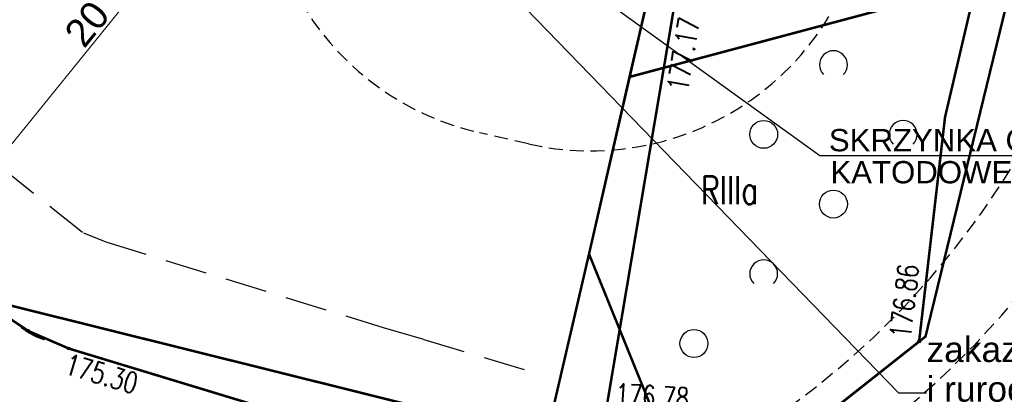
# Model space of a CAD drawing. Header units: metres. Extents: x 964 to 7125, y -212 to 9570.
# Tile 72 of 185: x 1937 to 1972, y 207 to 221. Entities that reach past the tile are written whole.
import ezdxf
from ezdxf.enums import TextEntityAlignment as Align

# ---------------------------------------------------------------- set-up
doc = ezdxf.new("R2010")
doc.units = ezdxf.units.M
for name, pattern in [('1', [1.5, 1, -0.5]), ('1081', [1.5, 1, -0.5]), ('2217', [2, 1.5, -0.5]), ('2218', [1, 0.5, -0.5]), ('DASH', [0.75, 0.5, -0.25]), ('HIDDEN', [0.375, 0.25, -0.125])]:
    doc.linetypes.add(name, pattern=pattern)
for name, color, linetype, lineweight in [('_IE', 240, 'Continuous', 9), ('AGP1_WYMIARY', 7, 'Continuous', 15), ('PODKŁAD MAPA', 7, 'Continuous', 9), ('STREFY GAZOCIĄG', 7, 'Continuous', 9)]:
    doc.layers.add(name, color=color, linetype=linetype, lineweight=lineweight)
for name, color, linetype in [('Dzialki', 7, 'Continuous'), ('Kontury', 7, 'Continuous'), ('Numery_konturow', 7, 'Continuous'), ('OT_Rzedna', 7, 'Continuous'), ('OT_ZagospodarowanieTerenu', 7, 'Continuous'), ('P_SUGP_L_0', 7, 'Continuous'), ('SUGP_L_0', 7, 'Continuous'), ('SUGR_T_0', 7, 'Continuous'), ('Uzytki', 7, 'Continuous'), ('zakres_poprawny', 7, 'Continuous'), ('ZP_strefy oddziaływania', 8, 'HIDDEN')]:
    doc.layers.add(name, color=color, linetype=linetype)
doc.styles.add('ARIAL', font='arial.ttf')
doc.styles.add('GENERATED_STYLE_1', font='arialbd.ttf', dxfattribs={"width": 0.999153})
doc.styles.add('GENERATED_STYLE_2', font='arial.ttf')
doc.styles.add('STYL_ARIAL', font='simplex', dxfattribs={"width": 0.75, "oblique": 0.1})
doc.styles.add('x_Śmieszkowo_$0$Arial', font='arial.ttf')
doc.dimstyles.new('GENERATED_STYLE__61', dxfattribs={"dimtxt": 10, "dimasz": 9.5, "dimexe": 0.18, "dimexo": 0, "dimgap": 0.09, "dimtad": 0, "dimdec": 1, "dimzin": 0, "dimdsep": 46, "dimtxsty": 'GENERATED_STYLE_1', "dimblk": 'ARROWHEAD_1', "dimblk1": 'ARROWHEAD_1', "dimblk2": 'ARROWHEAD_1', "dimcen": 0.09, "dimclrd": 256, "dimclre": 256, "dimclrt": 256, "dimazin": 0, "dimtfac": 1, "dimtdec": 4, "dimtmove": 0, "dimatfit": 3, "dimfxl": 1, "dimtolj": 1, "dimtzin": 0, "dimarcsym": 0})

# ---------------------------------------------------------------- blocks, each defined once
blk = doc.blocks.new('ARROWHEAD_1')
at = {"linetype": 'Continuous'}
blk.add_line((0, 0), (-1, 0), dxfattribs=at)
blk.add_circle((0, 0), 0.25, dxfattribs=at)
blk = doc.blocks.new('OTRS')
at = {"color": 0}
blk.add_circle((0, 0), 0.05, dxfattribs=at)
blk = doc.blocks.new('OTZK1')
at = {"color": 0}
blk.add_circle((0.5, 0.5), 0.5, dxfattribs=at)
blk = doc.blocks.new('OTZK2')
at = {"color": 0}
blk.add_arc((0.5, 0.5), 0.5, 315, 225, dxfattribs=at)
blk = doc.blocks.new('RTPW02')
at = {"color": 0}
blk.add_circle((0, 0), 0.05, dxfattribs=at)
blk = doc.blocks.new('MDCP 20240606')
at = {"layer": 'Dzialki', "color": 251, "true_color": 0x636466, "const_width": 0.09}
for points in [[(6592050.89, 5737928.43), (6592053.22, 5737938.58)], [(6592049.35, 5737921.8), (6592050.89, 5737928.43)], [(6592054.7233, 5737918.975), (6592050.89, 5737928.43)], [(6592027.8, 5737927.17), (6592049.35, 5737921.8)]]:
    blk.add_lwpolyline(points, dxfattribs=at)
at = {"layer": 'Kontury', "color": 251, "linetype": '2217', "true_color": 0x636466, "const_width": 0.09}
for points in [[(6592053.22, 5737938.58), (6592052.34, 5737934.78)], [(6592052.34, 5737934.78), (6592066.114, 5737938.4566)], [(6592052.34, 5737934.78), (6592050.89, 5737928.43)], [(6592050.89, 5737928.43), (6592054.7233, 5737918.975)]]:
    blk.add_lwpolyline(points, dxfattribs=at)
at = {"layer": 'OT_ZagospodarowanieTerenu', "color": 251, "linetype": '1081', "true_color": 0x636466, "const_width": 0.09}
blk.add_lwpolyline([(6592073.7, 5737976.5), (6592072.08, 5737981.8), (6592052.48, 5737982.7), (6592038.83, 5737971.26), (6592034.15, 5737950.72), (6592037.44, 5737948.76), (6592037.82, 5737943.52), (6592053.99, 5737937.59), (6592051.48, 5737922.7), (6592058.84, 5737922.22), (6592062.72, 5737925.29), (6592063.65, 5737933.34), (6592066.33, 5737944.78), (6592065.09, 5737951.53), (6592063.33, 5737955.72), (6592065.93, 5737958.41), (6592070.87, 5737958), (6592072.22, 5737963.52), (6592071.8, 5737967.27), (6592073.7, 5737976.5)], dxfattribs=at)
at = {"layer": 'P_SUGP_L_0', "color": 251, "true_color": 0x636466, "const_width": 0.09}
blk.add_lwpolyline([(6592031.3796, 5737925.3715), (6592031.0818, 5737925.4841), (6592030.8003, 5737925.633), (6592030.5397, 5737925.8159)], dxfattribs=at)
at = {"layer": 'SUGP_L_0', "color": 251, "true_color": 0x636466, "const_width": 0.09}
for points in [[(6592030.789, 5737925.672), (6592029.732, 5737926.382)], [(6592032.244, 5737925.04), (6592030.789, 5737925.672)], [(6592042.36, 5737921.966), (6592032.244, 5737925.04)]]:
    blk.add_lwpolyline(points, dxfattribs=at)
at = {"layer": 'Uzytki', "color": 251, "linetype": '2218', "true_color": 0x636466, "const_width": 0.09}
for points in [[(6592052.34, 5737934.78), (6592053.22, 5737938.58)], [(6592050.89, 5737928.43), (6592052.34, 5737934.78)], [(6592054.7233, 5737918.975), (6592050.89, 5737928.43)]]:
    blk.add_lwpolyline(points, dxfattribs=at)
at = {"layer": 'zakres_poprawny', "color": 251, "linetype": '1', "true_color": 0x636466, "const_width": 0.09}
blk.add_lwpolyline([(6592058.8365, 5737922.2224), (6592062.95, 5737925.47), (6592076.74, 5737982.07), (6592077.79, 5737993.35), (6592067.13, 5738000.4), (6592016.74, 5738013.09), (6592007.01, 5738024.5), (6591998.3993, 5738028.4013)], dxfattribs=at)
at = {"layer": 'OT_Rzedna', "color": 251, "true_color": 0x636466}
blk.add_blockref('RTPW02', (6592062.7228, 5737925.2906), dxfattribs=at)
at = {"layer": 'OT_ZagospodarowanieTerenu', "color": 251, "true_color": 0x636466}
for name, p in [('OTZK2', (6592059.15, 5737934.72)), ('OTZK1', (6592056.65, 5737932.22)), ('OTZK2', (6592061.65, 5737932.22)), ('OTZK1', (6592059.15, 5737929.72)), ('OTZK2', (6592056.65, 5737927.22)), ('OTZK1', (6592054.15, 5737924.72))]:
    blk.add_blockref(name, p, dxfattribs=at)
at = {"layer": 'SUGR_T_0', "color": 251, "true_color": 0x636466}
for p in [(6592030.789, 5737925.672), (6592032.244, 5737925.04)]:
    blk.add_blockref('OTRS', p, dxfattribs=at)
at = {"layer": 'Numery_konturow', "color": 251, "true_color": 0x636466, "style": 'STYL_ARIAL', "width": 0.75}
blk.add_text('RIIIa', height=1, dxfattribs=at).set_placement((6592054.8955, 5737931.2181), align=Align.TOP_LEFT)
at = {"layer": 'OT_Rzedna', "color": 251, "true_color": 0x636466, "style": 'STYL_ARIAL', "width": 0.75}
for s, rotation, p in [('177.17', 80.4316, (6592053.6804, 5737934.3516)), ('176.86', 83.41, (6592061.6688, 5737925.4649)), ('176.78', 356.2686, (6592051.8573, 5737923.7903))]:
    blk.add_text(s, height=0.75, rotation=rotation, dxfattribs=at).set_placement(p, align=Align.TOP_LEFT)
at = {"layer": 'SUGR_T_0', "color": 251, "true_color": 0x636466, "style": 'STYL_ARIAL', "width": 0.75}
blk.add_text('175.30', height=0.75, rotation=343.639, dxfattribs=at).set_placement((6592032.1476, 5737924.5043), align=Align.MIDDLE_LEFT)
blk = doc.blocks.new('IE_20251212')
at = {"layer": '_IE', "color": 4, "lineweight": -3}
for p, q in [((42.418, -81.144), (25.388, -68.827)), ((54.819, -81.144), (42.418, -81.144))]:
    blk.add_line(p, q, dxfattribs=at)
at = {"layer": '_IE', "color": 4, "lineweight": -3, "style": 'x_Śmieszkowo_$0$Arial'}
for s, p in [('SKRZYNKA OCHRONY', (42.746, -80.977)), ('KATODOWEJ', (42.802, -82.126))]:
    blk.add_text(s, height=0.8, dxfattribs=at).set_placement(p)

msp = doc.modelspace()

# ---------------------------------------------------------------- linework, layer by layer
at = {"layer": 'AGP1_WYMIARY', "color": 7}
msp.add_line((1933.216, 211.872), (1946.426, 228.196), dxfattribs=at)
at = {"layer": 'STREFY GAZOCIĄG', "color": 30, "linetype": 'DASH', "lineweight": 30, "ltscale": 3, "true_color": 0xf26722}
msp.add_lwpolyline([(1896.389, 246.971), (1897.355, 246.204), (1910.621, 235.811), (1915.129, 232.266), (1920.004, 228.287), (1927.587, 221.99), (1929.215, 220.897), (1939.218, 212.92), (1940.022, 212.6), (1949.961, 209.531), (1951.419, 209.103), (1955.304, 207.94)], dxfattribs=at)
msp.add_lwpolyline([(1896.389, 246.971), (1897.355, 246.204), (1910.621, 235.811), (1915.129, 232.266), (1920.004, 228.287), (1927.587, 221.99), (1929.215, 220.897), (1939.218, 212.92), (1940.022, 212.6), (1949.961, 209.531), (1951.419, 209.103), (1955.304, 207.94)], dxfattribs=at)
at = {"layer": 'ZP_strefy oddziaływania', "ltscale": 2}
for points in [[(1978.757, 222.935), (1979.213, 224.907, 0.414214), (1956.748, 260.898), (1949.71, 262.526, 0.414214), (1913.719, 240.061), (1913.263, 238.089, 0.414214), (1935.728, 202.099), (1942.766, 200.47, 0.414214)], [(1945.884, 228.49), (1947.101, 233.823, -0.414214), (1959.075, 241.347), (1960.83, 240.946, -0.414214), (1968.354, 228.972), (1967.137, 223.639, -0.414214), (1955.163, 216.115), (1953.408, 216.515, -0.414214)]]:
    msp.add_lwpolyline(points, format="xyb", close=True, dxfattribs=at)
at = {"layer": 'ZP_strefy oddziaływania', "ltscale": 2, "elevation": 0}
msp.add_lwpolyline([(1953.743, 260.857), (1952.183, 261.213, 0.414214), (1916.259, 238.641), (1916.115, 238.007, 0.414214), (1938.687, 202.083), (1940.247, 201.727, 0.414214), (1976.17, 224.3), (1976.315, 224.933, 0.414214)], format="xyb", close=True, dxfattribs=at)

# ---------------------------------------------------------------- block references
at = {"layer": '_IE'}
msp.add_blockref('IE_20251212', (1923.187, 296.825), dxfattribs=at)
at = {"layer": 'PODKŁAD MAPA', "linetype": 'ByBlock'}
msp.add_blockref('MDCP 20240606', (-6590093.553, -5737716.265), dxfattribs=at)

# ---------------------------------------------------------------- texts
at = {"layer": 'AGP1_WYMIARY', "color": 7, "insert": (1939.347, 220.418), "char_height": 1, "attachment_point": 5, "rotation": 51.0196, "style": 'ARIAL'}
msp.add_mtext('\\A1;20', dxfattribs=at)
at = {"layer": 'STREFY GAZOCIĄG', "color": 18, "true_color": 0x000000, "insert": (1969.432, 207.186), "char_height": 0.9072, "width": 17.6557, "attachment_point": 4, "line_spacing_factor": 0.93983, "style": 'GENERATED_STYLE_2'}
msp.add_mtext('zakaz umieszczania zbiorników i rurociągów technologicznych \\P(§ 101, Dz.U.243)', dxfattribs=at)

# ---------------------------------------------------------------- leaders
at = {"layer": 'STREFY GAZOCIĄG', "color": 18, "lineweight": 15, "true_color": 0x000000, "annotation_type": 0, "has_hookline": 1, "hookline_direction": 0, "text_width": 17.645}
msp.add_leader([(1949.999, 226.217), (1968.432, 207.186), (1969.432, 207.186)], dimstyle='GENERATED_STYLE__61', override={"dimasz": 1}, dxfattribs=at)

doc.saveas('drawing.dxf')
